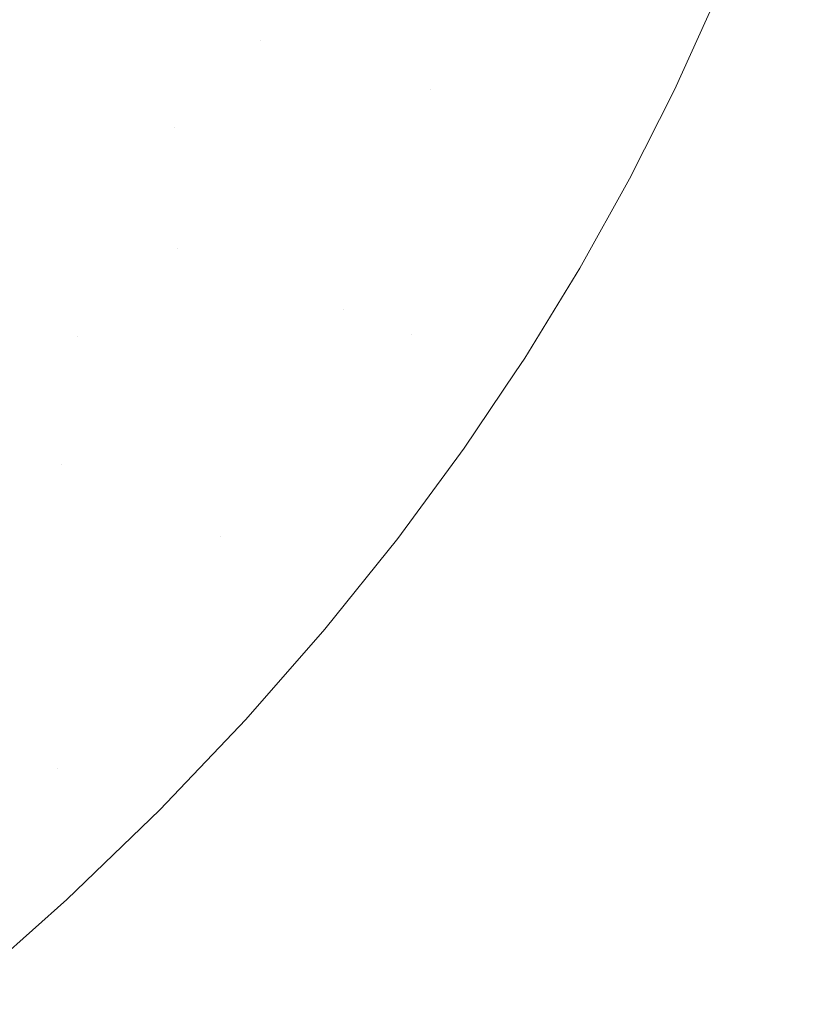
# Model space of a CAD drawing. Header units: centimetres. Extents: x -35.1 to 36.2, y 4.2 to 6.
# Tile 243 of 256: x 12.3021 to 12.3876, y 4.5001 to 4.6068. Entities that reach past the tile are written whole.
import ezdxf

# ---------------------------------------------------------------- set-up
doc = ezdxf.new("R2010")
doc.units = ezdxf.units.CM
doc.header["$LTSCALE"] = 2.54
doc.layers.add('Lucido design-1', color=7, linetype='Continuous')

# ---------------------------------------------------------------- blocks, each defined once
blk = doc.blocks.new('Gruppo-4-1')
at = {"color": 7, "linetype": 'Continuous', "lineweight": 9}
blk.add_3dface([(-34.95848, 5.90009, -2312.32217), (-34.95848, 4.30009, -2312.32217), (36.07398, 4.30009, -2312.32217), (36.07398, 5.90009, -2312.32217)], dxfattribs=at)
for points, invisible_edges in [([(36.07398, 5.90009, -2313.12217), (36.07398, 4.30009, -2313.12217), (12.18422, 4.43546, -2313.12217), (12.202, 4.44299, -2313.12217)], 10), ([(36.07398, 5.90009, -2313.12217), (12.202, 4.44299, -2313.12217), (12.21886, 4.45101, -2313.12217)], 9), ([(36.07398, 5.90009, -2313.12217), (12.21886, 4.45101, -2313.12217), (12.22365, 4.45354, -2313.12217)], 9), ([(12.22365, 4.45354, -2313.12217), (12.2348, 4.45943, -2313.12217), (36.07398, 5.90009, -2313.12217)], 10), ([(36.07398, 5.90009, -2313.12217), (12.2348, 4.45943, -2313.12217), (12.2498, 4.4682, -2313.12217)], 9), ([(36.07398, 5.90009, -2313.12217), (12.2498, 4.4682, -2313.12217), (12.26387, 4.47725, -2313.12217)], 9), ([(36.07398, 5.90009, -2313.12217), (12.26387, 4.47725, -2313.12217), (12.27704, 4.48654, -2313.12217)], 9), ([(36.07398, 5.90009, -2313.12217), (12.27704, 4.48654, -2313.12217), (12.28462, 4.49228, -2313.12217)], 9), ([(36.07398, 5.90009, -2313.12217), (12.28462, 4.49228, -2313.12217), (12.28987, 4.49654, -2313.12217)], 9), ([(12.28987, 4.49654, -2313.12217), (12.29631, 4.50178, -2313.12217), (36.07398, 5.90009, -2313.12217)], 10), ([(12.29631, 4.50178, -2313.12217), (12.30721, 4.51144, -2313.12217), (36.07398, 5.90009, -2313.12217)], 10), ([(36.07398, 5.90009, -2313.12217), (12.30721, 4.51144, -2313.12217), (12.31731, 4.52117, -2313.12217)], 9), ([(36.07398, 5.90009, -2313.12217), (12.31731, 4.52117, -2313.12217), (12.32664, 4.53096, -2313.12217)], 9), ([(36.07398, 5.90009, -2313.12217), (12.32664, 4.53096, -2313.12217), (12.33522, 4.54077, -2313.12217)], 9), ([(36.07398, 5.90009, -2313.12217), (12.33522, 4.54077, -2313.12217), (12.34311, 4.55058, -2313.12217)], 9), ([(36.07398, 5.90009, -2313.12217), (12.34311, 4.55058, -2313.12217), (12.35032, 4.56038, -2313.12217)], 9), ([(36.07398, 5.90009, -2313.12217), (12.35032, 4.56038, -2313.12217), (12.35588, 4.56865, -2313.12217), (12.3569, 4.57015, -2313.12217)], 9), ([(12.3569, 4.57015, -2313.12217), (12.36287, 4.57989, -2313.12217), (36.07398, 5.90009, -2313.12217)], 10), ([(36.07398, 5.90009, -2313.12217), (12.36287, 4.57989, -2313.12217), (12.36827, 4.58958, -2313.12217)], 9), ([(36.07398, 5.90009, -2313.12217), (12.36827, 4.58958, -2313.12217), (12.37313, 4.59923, -2313.12217)], 9), ([(36.07398, 5.90009, -2313.12217), (12.37313, 4.59923, -2313.12217), (12.37747, 4.60882, -2313.12217)], 9), ([(12.33392, 4.62623, -2313.11538), (12.32463, 4.60563, -2313.11538), (12.32609, 4.6169, -2313.11424)], 11), ([(12.32818, 4.60462, -2313.11643), (12.32463, 4.60563, -2313.11538), (12.33392, 4.62623, -2313.11538), (12.33756, 4.62544, -2313.11643)], 15), ([(12.33756, 4.62544, -2313.11643), (12.34127, 4.62463, -2313.1174), (12.33178, 4.60359, -2313.1174), (12.32818, 4.60462, -2313.11643)], 15), ([(12.33543, 4.60254, -2313.11829), (12.33178, 4.60359, -2313.1174), (12.34127, 4.62463, -2313.1174), (12.34502, 4.62381, -2313.11829)], 15), ([(12.34502, 4.62381, -2313.11829), (12.34883, 4.62298, -2313.11909), (12.33914, 4.60148, -2313.11909), (12.33543, 4.60254, -2313.11829)], 15), ([(12.33914, 4.60148, -2313.11909), (12.34883, 4.62298, -2313.11909), (12.35268, 4.62214, -2313.11981), (12.34288, 4.6004, -2313.11981)], 15), ([(12.34288, 4.6004, -2313.11981), (12.35268, 4.62214, -2313.11981), (12.35657, 4.62129, -2313.12043), (12.34667, 4.59932, -2313.12043)], 15), ([(12.34667, 4.59932, -2313.12043), (12.3605, 4.62044, -2313.12096), (12.33724, 4.57543, -2313.12096)], 11), ([(12.3605, 4.62044, -2313.12096), (12.36445, 4.61958, -2313.12139), (12.34094, 4.57408, -2313.12139), (12.33724, 4.57543, -2313.12096)], 15), ([(12.34667, 4.59932, -2313.12043), (12.35657, 4.62129, -2313.12043), (12.3605, 4.62044, -2313.12096)], 11), ([(12.34466, 4.57273, -2313.12173), (12.34094, 4.57408, -2313.12139), (12.36445, 4.61958, -2313.12139), (12.36843, 4.61871, -2313.12173)], 15), ([(12.36843, 4.61871, -2313.12173), (12.37242, 4.61784, -2313.12197), (12.3484, 4.57136, -2313.12197), (12.34466, 4.57273, -2313.12173)], 15), ([(12.32609, 4.6169, -2313.11424), (12.32115, 4.60663, -2313.11424), (12.31773, 4.60761, -2313.11304), (12.32262, 4.61778, -2313.11304)], 15), ([(12.35216, 4.57, -2313.12212), (12.3484, 4.57136, -2313.12197), (12.37242, 4.61784, -2313.12197), (12.37643, 4.61696, -2313.12212)], 15), ([(12.32463, 4.60563, -2313.11538), (12.32115, 4.60663, -2313.11424), (12.32609, 4.6169, -2313.11424)], 11), ([(12.35216, 4.57, -2313.12212), (12.37643, 4.61696, -2313.12212), (12.37313, 4.59923, -2313.12217), (12.36827, 4.58958, -2313.12217)], 11), ([(12.37643, 4.61696, -2313.12212), (12.37747, 4.60882, -2313.12217), (12.37313, 4.59923, -2313.12217)], 9), ([(12.30173, 4.6122, -2313.10597), (12.30478, 4.61133, -2313.10751), (12.29938, 4.60145, -2313.10751), (12.29638, 4.60242, -2313.10597)], 15), ([(12.30245, 4.60045, -2313.10899), (12.29938, 4.60145, -2313.10751), (12.30478, 4.61133, -2313.10751), (12.3079, 4.61043, -2313.10899)], 15), ([(12.3079, 4.61043, -2313.10899), (12.31111, 4.60951, -2313.11041), (12.3056, 4.59943, -2313.11041), (12.30245, 4.60045, -2313.10899)], 15), ([(12.3056, 4.59943, -2313.11041), (12.31111, 4.60951, -2313.11041), (12.31438, 4.60857, -2313.11176), (12.30882, 4.59839, -2313.11176)], 15), ([(12.30882, 4.59839, -2313.11176), (12.31438, 4.60857, -2313.11176), (12.31773, 4.60761, -2313.11304), (12.31211, 4.59732, -2313.11304)], 15), ([(12.31211, 4.59732, -2313.11304), (12.31773, 4.60761, -2313.11304), (12.32115, 4.60663, -2313.11424), (12.31547, 4.59623, -2313.11424)], 15), ([(12.31547, 4.59623, -2313.11424), (12.32115, 4.60663, -2313.11424), (12.32463, 4.60563, -2313.11538), (12.31889, 4.59512, -2313.11538)], 15), ([(12.31889, 4.59512, -2313.11538), (12.32463, 4.60563, -2313.11538), (12.32818, 4.60462, -2313.11643)], 11), ([(12.32818, 4.60462, -2313.11643), (12.31576, 4.58326, -2313.11643), (12.31889, 4.59512, -2313.11538)], 11), ([(12.32818, 4.60462, -2313.11643), (12.33178, 4.60359, -2313.1174), (12.31923, 4.582, -2313.1174), (12.31576, 4.58326, -2313.11643)], 15), ([(12.32275, 4.58071, -2313.11829), (12.31923, 4.582, -2313.1174), (12.33178, 4.60359, -2313.1174), (12.33543, 4.60254, -2313.11829)], 15), ([(12.33543, 4.60254, -2313.11829), (12.33914, 4.60148, -2313.11909), (12.32631, 4.57941, -2313.11909), (12.32275, 4.58071, -2313.11829)], 15), ([(12.29624, 4.59037, -2313.10899), (12.29323, 4.59147, -2313.10751), (12.29938, 4.60145, -2313.10751), (12.30245, 4.60045, -2313.10899)], 15), ([(12.34288, 4.6004, -2313.11981), (12.32992, 4.5781, -2313.11981), (12.32631, 4.57941, -2313.11909), (12.33914, 4.60148, -2313.11909)], 15), ([(12.30245, 4.60045, -2313.10899), (12.3056, 4.59943, -2313.11041), (12.29933, 4.58925, -2313.11041), (12.29624, 4.59037, -2313.10899)], 15), ([(12.34667, 4.59932, -2313.12043), (12.33356, 4.57677, -2313.12043), (12.32992, 4.5781, -2313.11981), (12.34288, 4.6004, -2313.11981)], 15), ([(12.30882, 4.59839, -2313.11176), (12.30248, 4.5881, -2313.11176), (12.29933, 4.58925, -2313.11041), (12.3056, 4.59943, -2313.11041)], 15), ([(12.33724, 4.57543, -2313.12096), (12.33356, 4.57677, -2313.12043), (12.34667, 4.59932, -2313.12043)], 11), ([(12.31211, 4.59732, -2313.11304), (12.30571, 4.58692, -2313.11304), (12.30248, 4.5881, -2313.11176), (12.30882, 4.59839, -2313.11176)], 15), ([(12.31547, 4.59623, -2313.11424), (12.309, 4.58572, -2313.11424), (12.30571, 4.58692, -2313.11304), (12.31211, 4.59732, -2313.11304)], 15), ([(12.31889, 4.59512, -2313.11538), (12.31235, 4.5845, -2313.11538), (12.309, 4.58572, -2313.11424), (12.31547, 4.59623, -2313.11424)], 15), ([(12.31576, 4.58326, -2313.11643), (12.31235, 4.5845, -2313.11538), (12.31889, 4.59512, -2313.11538)], 11), ([(12.35216, 4.57, -2313.12212), (12.36827, 4.58958, -2313.12217), (12.36287, 4.57989, -2313.12217)], 9), ([(12.29226, 4.57901, -2313.11041), (12.29933, 4.58925, -2313.11041), (12.30248, 4.5881, -2313.11176), (12.29534, 4.57775, -2313.11176)], 15), ([(12.29534, 4.57775, -2313.11176), (12.30248, 4.5881, -2313.11176), (12.30571, 4.58692, -2313.11304), (12.29849, 4.57647, -2313.11304)], 15), ([(12.29849, 4.57647, -2313.11304), (12.30571, 4.58692, -2313.11304), (12.309, 4.58572, -2313.11424), (12.3017, 4.57516, -2313.11424)], 15), ([(12.3017, 4.57516, -2313.11424), (12.309, 4.58572, -2313.11424), (12.31235, 4.5845, -2313.11538), (12.30498, 4.57382, -2313.11538)], 15), ([(12.30498, 4.57382, -2313.11538), (12.31235, 4.5845, -2313.11538), (12.31576, 4.58326, -2313.11643), (12.30831, 4.57246, -2313.11643)], 15), ([(12.30831, 4.57246, -2313.11643), (12.31576, 4.58326, -2313.11643), (12.31923, 4.582, -2313.1174)], 11), ([(12.31923, 4.582, -2313.1174), (12.30327, 4.56014, -2313.1174), (12.30831, 4.57246, -2313.11643)], 11), ([(12.30661, 4.55862, -2313.11829), (12.30327, 4.56014, -2313.1174), (12.31923, 4.582, -2313.1174), (12.32275, 4.58071, -2313.11829)], 15), ([(12.32275, 4.58071, -2313.11829), (12.32631, 4.57941, -2313.11909), (12.31, 4.55708, -2313.11909), (12.30661, 4.55862, -2313.11829)], 15), ([(12.36287, 4.57989, -2313.12217), (12.3569, 4.57015, -2313.12217), (12.35588, 4.56865, -2313.12217), (12.35216, 4.57, -2313.12212)], 12), ([(12.31343, 4.55553, -2313.11981), (12.31, 4.55708, -2313.11909), (12.32631, 4.57941, -2313.11909), (12.32992, 4.5781, -2313.11981)], 15), ([(12.32992, 4.5781, -2313.11981), (12.33356, 4.57677, -2313.12043), (12.31689, 4.55395, -2313.12043), (12.31343, 4.55553, -2313.11981)], 15), ([(12.32039, 4.55237, -2313.12096), (12.31689, 4.55395, -2313.12043), (12.33356, 4.57677, -2313.12043), (12.33724, 4.57543, -2313.12096)], 15), ([(12.30498, 4.57382, -2313.11538), (12.29673, 4.56311, -2313.11538), (12.29354, 4.56456, -2313.11424), (12.3017, 4.57516, -2313.11424)], 15), ([(12.33724, 4.57543, -2313.12096), (12.34094, 4.57408, -2313.12139), (12.32391, 4.55077, -2313.12139), (12.32039, 4.55237, -2313.12096)], 15), ([(12.30831, 4.57246, -2313.11643), (12.29997, 4.56164, -2313.11643), (12.29673, 4.56311, -2313.11538), (12.30498, 4.57382, -2313.11538)], 15), ([(12.32391, 4.55077, -2313.12139), (12.34094, 4.57408, -2313.12139), (12.34466, 4.57273, -2313.12173)], 11), ([(12.30327, 4.56014, -2313.1174), (12.29997, 4.56164, -2313.11643), (12.30831, 4.57246, -2313.11643)], 11), ([(12.32391, 4.55077, -2313.12139), (12.34466, 4.57273, -2313.12173), (12.30622, 4.5257, -2313.12173)], 11), ([(12.34466, 4.57273, -2313.12173), (12.3484, 4.57136, -2313.12197), (12.30955, 4.52384, -2313.12197), (12.30622, 4.5257, -2313.12173)], 15), ([(12.31289, 4.52196, -2313.12212), (12.30955, 4.52384, -2313.12197), (12.3484, 4.57136, -2313.12197), (12.35216, 4.57, -2313.12212)], 15), ([(12.31289, 4.52196, -2313.12212), (12.35216, 4.57, -2313.12212), (12.34311, 4.55058, -2313.12217), (12.33522, 4.54077, -2313.12217)], 11), ([(12.35216, 4.57, -2313.12212), (12.35032, 4.56038, -2313.12217), (12.34311, 4.55058, -2313.12217)], 9), ([(12.35216, 4.57, -2313.12212), (12.35588, 4.56865, -2313.12217), (12.35032, 4.56038, -2313.12217)], 9), ([(12.29071, 4.55084, -2313.11643), (12.29997, 4.56164, -2313.11643), (12.30327, 4.56014, -2313.1174), (12.29391, 4.54923, -2313.1174)], 15), ([(12.29391, 4.54923, -2313.1174), (12.30327, 4.56014, -2313.1174), (12.30661, 4.55862, -2313.11829)], 11), ([(12.30661, 4.55862, -2313.11829), (12.28672, 4.53664, -2313.11829), (12.29391, 4.54923, -2313.1174)], 11), ([(12.30661, 4.55862, -2313.11829), (12.31, 4.55708, -2313.11909), (12.28989, 4.53486, -2313.11909), (12.28672, 4.53664, -2313.11829)], 15), ([(12.2931, 4.53306, -2313.11981), (12.28989, 4.53486, -2313.11909), (12.31, 4.55708, -2313.11909), (12.31343, 4.55553, -2313.11981)], 15), ([(12.31343, 4.55553, -2313.11981), (12.31689, 4.55395, -2313.12043), (12.29634, 4.53124, -2313.12043), (12.2931, 4.53306, -2313.11981)], 15), ([(12.29961, 4.52941, -2313.12096), (12.29634, 4.53124, -2313.12043), (12.31689, 4.55395, -2313.12043), (12.32039, 4.55237, -2313.12096)], 15), ([(12.32039, 4.55237, -2313.12096), (12.32391, 4.55077, -2313.12139), (12.30291, 4.52756, -2313.12139), (12.29961, 4.52941, -2313.12096)], 15), ([(12.30622, 4.5257, -2313.12173), (12.30291, 4.52756, -2313.12139), (12.32391, 4.55077, -2313.12139)], 11), ([(12.33522, 4.54077, -2313.12217), (12.32664, 4.53096, -2313.12217), (12.31731, 4.52117, -2313.12217), (12.31289, 4.52196, -2313.12212)], 12), ([(12.29961, 4.52941, -2313.12096), (12.30291, 4.52756, -2313.12139), (12.27768, 4.50493, -2313.12139), (12.27466, 4.50702, -2313.12096)], 15), ([(12.28073, 4.50283, -2313.12173), (12.27768, 4.50493, -2313.12139), (12.30291, 4.52756, -2313.12139), (12.30622, 4.5257, -2313.12173)], 15), ([(12.30622, 4.5257, -2313.12173), (12.30955, 4.52384, -2313.12197), (12.28378, 4.50072, -2313.12197), (12.28073, 4.50283, -2313.12173)], 15), ([(12.28685, 4.4986, -2313.12212), (12.28378, 4.50072, -2313.12197), (12.30955, 4.52384, -2313.12197), (12.31289, 4.52196, -2313.12212)], 15), ([(12.30721, 4.51144, -2313.12217), (12.29631, 4.50178, -2313.12217), (12.28685, 4.4986, -2313.12212), (12.31289, 4.52196, -2313.12212)], 14), ([(12.31289, 4.52196, -2313.12212), (12.31731, 4.52117, -2313.12217), (12.30721, 4.51144, -2313.12217)], 9)]:
    blk.add_3dface(points, dxfattribs=dict(at, invisible_edges=invisible_edges))

msp = doc.modelspace()

# ---------------------------------------------------------------- block references
at = {"layer": 'Lucido design-1', "color": 7}
msp.add_blockref('Gruppo-4-1', (0, 0), dxfattribs=at)

doc.saveas('drawing.dxf')
